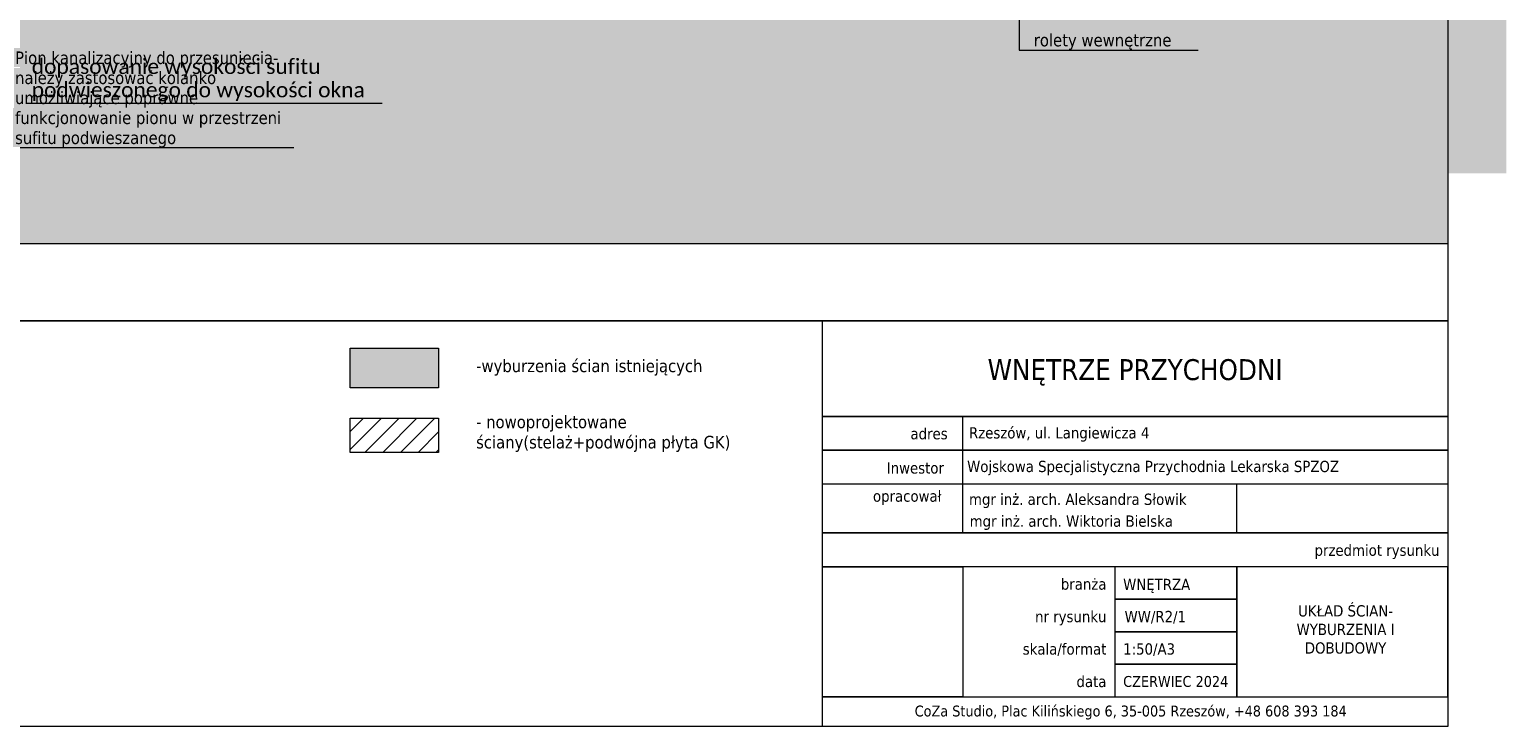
# Model space of a CAD drawing. Extents: x 70 to 2970, y 70 to 4202.
# Tile 5 of 19: x 1206 to 2970, y 70 to 902. Entities that reach past the tile are written whole.
import ezdxf
from ezdxf.xclip import XClip

# ---------------------------------------------------------------- set-up
doc = ezdxf.new("R2010")
doc.units = 0
doc.header["$MEASUREMENT"] = 0
doc.header["$XCLIPFRAME"] = 0
for name, color, linetype, lineweight in [('!tekst_Nr_pióra__3', 8, 'Continuous', 20), ('!tekst_Nr_pióra__5', 7, 'Continuous', 15), ('0_Nr_pióra__1', 7, 'Continuous', 50), ('0_Nr_pióra__41', 7, 'Continuous', 13), ('110-Z Strefy_Nr_pióra__6', 255, 'Continuous', 13), ('199-Z Wymiary i opisy_Nr_pióra__1', 7, 'Continuous', 50), ('199-Z Wymiary i opisy_Nr_pióra__41', 7, 'Continuous', 13), ('810-G Ogólne_Nr_pióra__42', 255, 'Continuous', 5), ('830-G Teksty Etykiety_Nr_pióra__41', 7, 'Continuous', 13), ('arkusz_Nr_pióra__5', 7, 'Continuous', 15), ('OW_tabela_stałe_Nr_pióra__41', 7, 'Continuous', 13), ('OW_tabela_stałe_Nr_pióra__5', 255, 'Continuous', 0)]:
    doc.layers.add(name, color=color, linetype=linetype, lineweight=lineweight)
doc.layers.add('!tekst_Nr_pióra__62', color=7, linetype='Continuous', lineweight=9, true_color=0xfb4620)
doc.layers.add('!tekst_Nr_pióra__64', color=7, linetype='Continuous', lineweight=5, true_color=0x4a4a4a)
doc.layers.add('820-G Rysunki Obrazki', color=7, linetype='Continuous')
doc.layers.add('arkusz', color=7, linetype='Continuous')
doc.styles.add('GENERATED_STYLE_1', font='txt')
doc.styles.add('GENERATED_STYLE_2', font='txt')
doc.linetypes.add('X', pattern='A,0,[3,WSPL_R2_wyburzenia i dobudowy1.Shx,S=0.793651,R=0,X=0,Y=0],-100,0', length=100)
picture_1 = doc.add_image_def('image1.jpg', size_in_pixel=(768, 710))

# ---------------------------------------------------------------- blocks, each defined once
blk = doc.blocks.new('Rysunek_1_2', base_point=(338.9, 2461.1))
at = {"layer": '830-G Teksty Etykiety_Nr_pióra__41', "color": 7, "linetype": 'Continuous', "lineweight": 13, "ltscale": 0.1}
blk.add_line((1201, 814), (1626.7, 814), dxfattribs=at)
at = {"layer": '830-G Teksty Etykiety_Nr_pióra__41', "color": 7, "linetype": 'Continuous', "lineweight": 13, "insert": (1208.2, 816.1), "char_height": 18, "width": 411.31, "attachment_point": 7, "line_spacing_factor": 0.928469, "style": 'GENERATED_STYLE_1'}
blk.add_mtext('\\A1;{\\pql;\\fCalibri Light|b0|i0|c238|p34;dopasowanie wysokości sufitu podwieszonego do wysokości okna}', dxfattribs=at)
at = {"layer": 'OW_tabela_stałe_Nr_pióra__41', "color": 7, "linetype": 'Continuous', "lineweight": 13, "char_height": 20, "attachment_point": 2, "line_spacing_factor": 0.924873, "style": 'GENERATED_STYLE_1'}
for s, insert in [('\\A1;{\\pqc;\\fCalibri Light|b0|i0|c238|p34;h\\fCalibri Light|b0|i0|c238|p34;\\A1{\\H.66x;\\S ^ o;}\\fCalibri Light|b0|i0|c238|p34;=\\fCalibri Light|b0|i0|c238|p34;225\\fCalibri Light|b0|i0|c238|p34;cm\\P\\pqc;\\fCalibri Light|b0|i0|c238|p34;h\\fCalibri Light|b0|i0|c238|p34;\\A1{\\H.66x;\\S ^ p;}\\fCalibri Light|b0|i0|c238|p34;=\\fCalibri Light|b0|i0|c238|p34;91\\fCalibri Light|b0|i0|c238|p34;cm\\P\\pqc;\\fCalibri Light|b0|i0|c238|p34;h\\fCalibri Light|b0|i0|c238|p34;\\A1{\\H.66x;\\S ^ N;}\\fCalibri Light|b0|i0|c238|p34;=10cm}', (1527.9, 1033.9)), ('\\A1;{\\pqc;\\fCalibri Light|b0|i0|c238|p34;h\\fCalibri Light|b0|i0|c238|p34;\\A1{\\H.66x;\\S ^ o;}\\fCalibri Light|b0|i0|c238|p34;=\\fCalibri Light|b0|i0|c238|p34;227\\fCalibri Light|b0|i0|c238|p34;cm\\P\\pqc;\\fCalibri Light|b0|i0|c238|p34;h\\fCalibri Light|b0|i0|c238|p34;\\A1{\\H.66x;\\S ^ p;}\\fCalibri Light|b0|i0|c238|p34;=\\fCalibri Light|b0|i0|c238|p34;89\\fCalibri Light|b0|i0|c238|p34;cm\\P\\pqc;\\fCalibri Light|b0|i0|c238|p34;h\\fCalibri Light|b0|i0|c238|p34;\\A1{\\H.66x;\\S ^ N;}\\fCalibri Light|b0|i0|c238|p34;=\\fCalibri Light|b0|i0|c238|p34;5\\fCalibri Light|b0|i0|c238|p34;cm}', (2247.1, 1033.9))]:
    blk.add_mtext(s, dxfattribs=dict(at, insert=insert))
blk = doc.blocks.new('Rysunek_2_1', base_point=(338.9, 2461.1))
at = {"layer": '0_Nr_pióra__41', "color": 7, "linetype": 'Continuous', "lineweight": 13, "ltscale": 0.1}
blk.add_line((1181.1, 760.9), (1521.2, 760.9), dxfattribs=at)
at = {"layer": '199-Z Wymiary i opisy_Nr_pióra__41', "color": 7, "linetype": 'Continuous', "lineweight": 13, "ltscale": 0.1}
for p, q in [((2388, 973.2), (2388, 877.3)), ((2388, 877.3), (2398.1, 877.3)), ((2398.1, 877.3), (2601.5, 877.3))]:
    blk.add_line(p, q, dxfattribs=at)
at = {"layer": '0_Nr_pióra__1', "color": 7, "linetype": 'Continuous', "lineweight": 50, "insert": (1188.3, 760.9), "char_height": 15, "width": 325.732, "attachment_point": 7, "line_spacing_factor": 0.954551, "style": 'GENERATED_STYLE_2'}
blk.add_mtext('\\A1;{\\pql;\\fTahoma|b0|i0|c238|p34;Pion kanalizacyjny do przesunięcia- należy zastosować kolanko umożliwiające poprawne funkcjonowanie pionu w przestrzeni sufitu podwieszanego}', dxfattribs=at)
at = {"layer": '199-Z Wymiary i opisy_Nr_pióra__1', "color": 7, "linetype": 'Continuous', "lineweight": 50, "insert": (2405.3, 877.5), "char_height": 15, "attachment_point": 7, "style": 'GENERATED_STYLE_2'}
blk.add_mtext('\\A1;{\\pql;\\fTahoma|b0|i0|c238|p34;rolety wewnętrzne}', dxfattribs=at)

msp = doc.modelspace()

# ---------------------------------------------------------------- hatches: boundary and pattern name
at = {"layer": '!tekst_Nr_pióra__3', "linetype": 'Continuous', "lineweight": 0, "ltscale": 0.1, "true_color": 0x404040}
msp.add_hatch(color=250, dxfattribs=at).paths.add_polyline_path([(1588.7, 521.4), (1694.3, 521.4), (1694.3, 474.2), (1588.7, 474.2)])
at = {"layer": '!tekst_Nr_pióra__3', "linetype": 'Continuous', "lineweight": 20, "ltscale": 0.1}
h = msp.add_hatch(dxfattribs=at)
h.set_pattern_fill('Bloczki_ceramiczne', color=8, style=0, pattern_type=2)
h.set_pattern_definition([(45, (0, 0), (-10.6066, 10.6066), [])])
h.paths.add_polyline_path([(1588.7, 438), (1694.3, 438), (1694.3, 397.1), (1588.7, 397.1)])
at = {"layer": '110-Z Strefy_Nr_pióra__6', "linetype": 'Continuous', "lineweight": 5, "ltscale": 0.1}
msp.add_hatch(color=9, dxfattribs=at).paths.add_polyline_path([(76.2, 4125.5), (2970, 4125.5), (2970, 730.4), (76.2, 730.4)])
at = {"layer": '810-G Ogólne_Nr_pióra__42', "linetype": 'Continuous', "lineweight": 20, "ltscale": 0.1}
msp.add_hatch(color=8, dxfattribs=at).paths.add_polyline_path([(70, 4202.2), (2900, 4202.2), (2900, 646.5), (70, 646.5)])

# ---------------------------------------------------------------- linework, layer by layer
at = {"layer": '!tekst_Nr_pióra__5', "color": 7, "linetype": 'Continuous', "lineweight": 15, "ltscale": 0.1, "flags": 128}
msp.add_lwpolyline([(1588.7, 438), (1694.3, 438), (1694.3, 397.1), (1588.7, 397.1)], close=True, dxfattribs=at)
at = {"layer": '!tekst_Nr_pióra__62', "color": 20, "linetype": 'X', "lineweight": 9, "ltscale": 0.1, "true_color": 0xfb4620}
msp.add_lwpolyline([(1588.7, 521.4), (1694.3, 521.4), (1694.3, 474.2), (1588.7, 474.2)], close=True, dxfattribs=at)
at = {"layer": '!tekst_Nr_pióra__64', "color": 251, "linetype": 'Continuous', "lineweight": 5, "ltscale": 0.1, "true_color": 0x4a4a4a, "flags": 128}
msp.add_lwpolyline([(1588.7, 521.4), (1694.3, 521.4), (1694.3, 474.2), (1588.7, 474.2)], close=True, dxfattribs=at)
at = {"layer": 'arkusz_Nr_pióra__5', "color": 7, "linetype": 'Continuous', "lineweight": 15, "ltscale": 0.1}
for p, q in [((2320.5, 301), (2320.5, 440.1)), ((2502.1, 260.6), (2502.1, 105.4)), ((2502.1, 221.8), (2502.1, 221.8)), ((2502.1, 221.8), (2647.7, 221.8)), ((2502.1, 183), (2502.1, 183)), ((2502.1, 144.2), (2502.1, 144.2))]:
    msp.add_line(p, q, dxfattribs=at)
for points in [[(2900, 554.3), (70, 554.3), (70, 646.5), (2900, 646.5)], [(2900, 70), (70, 70), (70, 554.3), (2900, 554.3)], [(2900, 440.1), (2152.7, 440.1), (2152.7, 554.3), (2900, 554.3)], [(2900, 399.7), (2152.7, 399.7), (2152.7, 440.1), (2900, 440.1)], [(2900, 399.7), (2900, 359.3), (2152.7, 359.3), (2152.7, 399.7)], [(2900, 301), (2152.7, 301), (2152.7, 399.7), (2900, 399.7)], [(2900, 301), (2900, 260.6), (2152.7, 260.6), (2152.7, 301)], [(2320.5, 105.4), (2152.7, 105.4), (2152.7, 260.6), (2320.5, 260.6)], [(2502.1, 221.8), (2647.7, 221.8), (2647.7, 260.6), (2502.1, 260.6)], [(2647.7, 105.4), (2900, 105.4), (2900, 260.6), (2647.7, 260.6)], [(2502.1, 183), (2647.7, 183), (2647.7, 221.8), (2502.1, 221.8)], [(2502.1, 144.2), (2647.7, 144.2), (2647.7, 183), (2502.1, 183)], [(2502.1, 105.4), (2647.7, 105.4), (2647.7, 144.2), (2502.1, 144.2)], [(2900, 105.4), (2900, 70), (2152.7, 70), (2152.7, 105.4)]]:
    msp.add_lwpolyline(points, close=True, dxfattribs=at)
for points in [[(2900, 598), (2900, 70), (2152.7, 70)], [(2647.7, 301), (2647.7, 359.3)]]:
    msp.add_lwpolyline(points, dxfattribs=at)

# ---------------------------------------------------------------- block references
at = {"layer": '820-G Rysunki Obrazki', "color": 9, "linetype": 'Continuous', "lineweight": 5, "ltscale": 0.1, "true_color": 0xc2c2c2}
ref = msp.add_blockref('Rysunek_1_2', (338.9, 2461.1), dxfattribs=at)
XClip(ref).set_block_clipping_path([(76.2177858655, 730.4069173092), (2969.9999997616, 4125.504166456)])

# ---------------------------------------------------------------- texts
at = {"layer": 'OW_tabela_stałe_Nr_pióra__5', "color": 7, "linetype": 'Continuous', "lineweight": 15, "style": 'GENERATED_STYLE_2'}
for s, insert, char_height, attachment_point in [('\\A1;{\\pql;\\fTahoma|b0|i0|c238|p34;* Wizualizacje są rysunkami poglądowymi. Realizacja projektu musi odbywać się na podstawie rysunków wykonawczych!}', (91.5, 623), 15, 1), ('\\A1;{\\pql;\\fTahoma|b0|i0|c238|p34;* Wszystkie wymiary należy sprawdzić oraz weryfikować na podstawie faktycznego stanu i finalnie wybranych produktów!}', (91.5, 590.4), 15, 1), ('\\A1;{\\pqc;\\fTahoma|b0|i0|c238|p34;WNĘTRZE \\fTahoma|b0|i0|c238|p34;PRZYCHODNI}', (2526.4, 508.4), 25, 2), ('\\A1;{\\pql;\\fTahoma|b0|i0|c238|p34;-wyburzenia ścian istniejących}', (1739.1, 507.9), 15, 1), ('\\A1;{\\pql;\\fTahoma|b0|i0|c238|p34;adres}', (2258, 426.2), 13.465, 1), ('\\A1;{\\pql;\\fTahoma|b0|i0|c238|p34;Rzeszów, ul. \\fTahoma|b0|i0|c238|p34;Langiewicza 4}', (2327.9, 427.2), 13.465, 1), ('\\A1;{\\pql;\\fTahoma|b0|i0|c238|p34;Wojskowa Specjalistyczna Przychodnia Lekarska SPZOZ}', (2325.7, 387.1), 13.465, 1), ('\\A1;{\\pql;\\fTahoma|b0|i0|c238|p34;Inwestor}', (2229.7, 385.3), 13.465, 1), ('\\A1;{\\pql;\\fTahoma|b0|i0|c238|p34;opracował}', (2213.2, 351.7), 13.465, 1), ('\\A1;{\\pql;\\fTahoma|b0|i0|c238|p34;mgr inż. arch. Aleksandra \\fTahoma|b0|i0|c238|p34;Słowik}', (2327.9, 347.9), 13.465, 1), ('\\A1;{\\pql;\\fTahoma|b0|i0|c238|p34;mgr inż. arch. \\fTahoma|b0|i0|c238|p34;Wiktoria Bielska}', (2328.7, 321.8), 13.465, 1), ('\\A1;{\\pqr;\\fTahoma|b0|i0|c238|p34;przedmiot rysunku}', (2890, 287.1), 13.465, 3), ('\\A1;{\\pqr;\\fTahoma|b0|i0|c238|p34;branża}', (2492.1, 246.7), 13.465, 3), ('\\A1;{\\pql;\\fTahoma|b0|i0|c238|p34;WNĘTRZA}', (2512.1, 246.2), 13.465, 1), ('\\A1;{\\pqr;\\fTahoma|b0|i0|c238|p34;nr rysunku}', (2492.1, 207.9), 13.465, 3), ('\\A1;{\\pql;\\fTahoma|b0|i0|c238|p34;WW/\\fTahoma|b0|i0|c238|p34;R2\\fTahoma|b0|i0|c238|p34;/1}', (2513.8, 207.9), 13.465, 1), ('\\A1;{\\pqr;\\fTahoma|b0|i0|c238|p34;skala\\fTahoma|b0|i0|c238|p34;/format}', (2492.1, 169.2), 13.465, 3), ('\\A1;{\\pql;\\fTahoma|b0|i0|c238|p34;1:\\fTahoma|b0|i0|c238|p34;5\\fTahoma|b0|i0|c238|p34;0/A3}', (2512.1, 169.2), 13.465, 1), ('\\A1;{\\pqr;\\fTahoma|b0|i0|c238|p34;data}', (2492.1, 130.4), 13.465, 3), ('\\A1;{\\pql;\\fTahoma|b0|i0|c238|p34;CZERWIEC\\fTahoma|b0|i0|c238|p34; 2024}', (2512.1, 130.2), 13, 1), ('\\A1;{\\pqc;\\fTahoma|b0|i0|c238|p34;CoZa Studio, \\fTahoma|b0|i0|c238|p34;Plac Kilińskiego 6\\fTahoma|b0|i0|c238|p34;, 35-\\fTahoma|b0|i0|c238|p34;005\\fTahoma|b0|i0|c238|p34; Rzeszów, +48 608 393 184}', (2521.1, 94.9), 13, 2)]:
    msp.add_mtext(s, dxfattribs=dict(at, insert=insert, char_height=char_height, attachment_point=attachment_point))
for s, insert, char_height, width, attachment_point, line_spacing_factor in [('\\A1;{\\pql;\\fTahoma|b0|i0|c238|p34;- nowoprojektowane ściany(\\fTahoma|b0|i0|c238|p34;stelaż+podwójna płyta GK)}', (1739.1, 441), 15, 387.397, 1, 0.965905), ('\\A1;{\\pqc;\\fTahoma|b0|i0|c238|p34;UKŁAD ŚCIAN- WYBURZENIA I DOBUDOWY}', (2777.8, 214.7), 13.465, 161.508, 2, 0.986884)]:
    msp.add_mtext(s, dxfattribs=dict(at, insert=insert, char_height=char_height, width=width, attachment_point=attachment_point, line_spacing_factor=line_spacing_factor))

# ---------------------------------------------------------------- pictures from other files: only their frames are drawn
at = {"layer": 'arkusz', "linetype": 'Continuous', "lineweight": 0}
image = msp.add_image(picture_1, insert=(2152.7, 105.4), size_in_units=(167.8, 155.2), dxfattribs=at)
image.set_boundary_path([(-0.5, -0.5), (767.5, 709.5)])

# ---------------------------------------------------------------- next in the draw order: block references
at = {"layer": '820-G Rysunki Obrazki', "color": 9, "linetype": 'Continuous', "lineweight": 5, "ltscale": 0.1, "true_color": 0xc2c2c2}
ref = msp.add_blockref('Rysunek_2_1', (338.9, 2461.1), dxfattribs=at)
XClip(ref).set_block_clipping_path([(70, 658.8361300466), (2900, 4130)])

# ---------------------------------------------------------------- next in the draw order: linework, layer by layer
at = {"layer": 'arkusz_Nr_pióra__5', "color": 7, "linetype": 'Continuous', "lineweight": 15, "ltscale": 0.1}
msp.add_lwpolyline([(70, 4130), (2900, 4130), (2900, 70), (70, 70)], close=True, dxfattribs=at)

doc.saveas('drawing.dxf')
